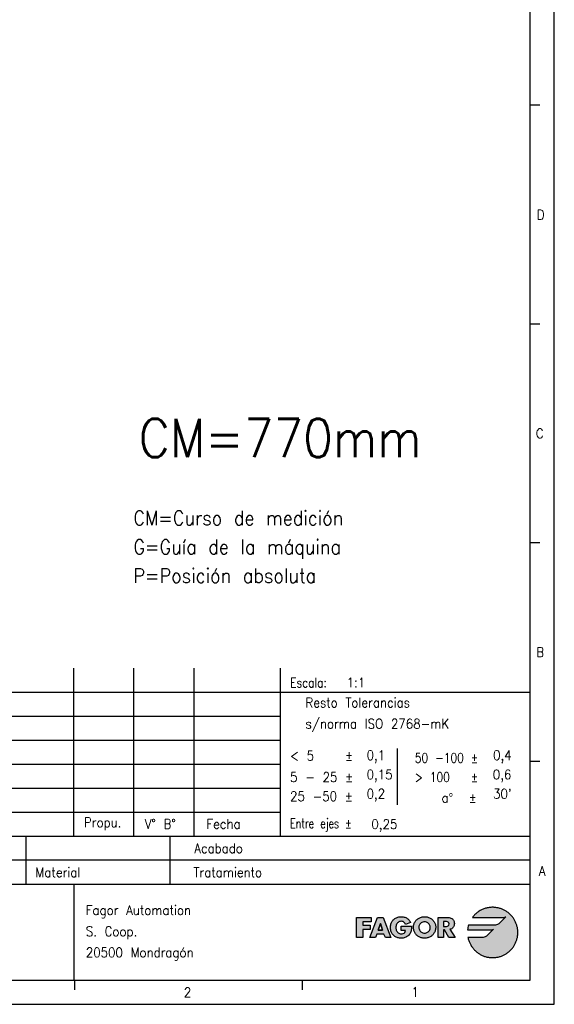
# Model space of a CAD drawing. Header units: millimetres. Extents: x -500 to 1129, y -592 to 328.
# Tile 15 of 23: x -17 to 94, y -92 to 113. Entities that reach past the tile are written whole.
import ezdxf

# ---------------------------------------------------------------- set-up
doc = ezdxf.new("R2010")
doc.units = ezdxf.units.MM
doc.layers.add('1', color=7, linetype='Continuous')
doc.layers.add('LAYER_1', color=7, linetype='Continuous')
doc.styles.add('CONVERTER_11', font='txt.shx', dxfattribs={"width": 0.9})
doc.styles.add('CONVERTER_13', font='txt.shx', dxfattribs={"width": 0.81})
doc.styles.add('CONVERTER_14', font='txt.shx', dxfattribs={"width": 0.72})

# ---------------------------------------------------------------- blocks, each defined once
blk = doc.blocks.new('tolerancias', base_point=(37.41, -57.22))
at = {"layer": '1', "color": 7}
blk.add_point((37.41, -57.22), dxfattribs=at)
blk = doc.blocks.new('_A2', base_point=(89.41, -87.22))
at = {"layer": '1', "linetype": 'Continuous'}
for points in [[(82.85, -75.44), (82.61, -75.57), (82.38, -75.65), (82.18, -75.7), (82.04, -75.71), (81.97, -75.72), (76.56, -75.72), (76.49, -75.96), (76.44, -76.2), (76.39, -76.45), (76.36, -76.7), (81.3, -76.7), (81.3, -76.7), (81.53, -76.67), (81.69, -76.61), (81.76, -76.58), (80.53, -77.81), (80.53, -77.81), (80.29, -78.01), (80.04, -78.15), (79.8, -78.24), (79.6, -78.28), (79.45, -78.3), (79.38, -78.31), (76.43, -78.31), (76.47, -78.47), (76.51, -78.64), (76.56, -78.8), (76.61, -78.96), (76.67, -79.12), (76.73, -79.27), (76.8, -79.42), (76.87, -79.57), (76.94, -79.72), (77.02, -79.86), (77.11, -80.01), (77.2, -80.15), (77.29, -80.28), (77.39, -80.41), (77.49, -80.54), (77.59, -80.67), (77.7, -80.79), (77.81, -80.91), (77.93, -81.03), (78.05, -81.14), (78.17, -81.25), (78.3, -81.35), (78.43, -81.45), (78.56, -81.55), (78.7, -81.64), (78.84, -81.73), (78.98, -81.82), (79.13, -81.9), (79.27, -81.97), (79.42, -82.04), (79.58, -82.11), (79.73, -82.17), (79.89, -82.23), (80.05, -82.28), (80.21, -82.32), (80.38, -82.37), (80.54, -82.4), (80.71, -82.43), (80.88, -82.46), (81.05, -82.48), (81.22, -82.49), (81.4, -82.5), (81.57, -82.5), (81.75, -82.5), (81.92, -82.49), (82.09, -82.48), (82.26, -82.46), (82.42, -82.43), (82.59, -82.41), (82.75, -82.37), (82.91, -82.33), (83.07, -82.29), (83.23, -82.24), (83.39, -82.18), (83.54, -82.12), (83.69, -82.06), (83.84, -81.99), (83.98, -81.92), (84.13, -81.84), (84.27, -81.76), (84.4, -81.67), (84.54, -81.59), (84.67, -81.49), (84.8, -81.39), (84.92, -81.29), (85.05, -81.19), (85.17, -81.08), (85.28, -80.97), (85.39, -80.85), (85.5, -80.73), (85.61, -80.61), (85.71, -80.49), (85.81, -80.36), (85.9, -80.22), (85.99, -80.09), (86.07, -79.95), (86.16, -79.81), (86.23, -79.67), (86.3, -79.52), (86.37, -79.38), (86.44, -79.23), (86.5, -79.07), (86.55, -78.92), (86.6, -78.76), (86.64, -78.6), (86.68, -78.44), (86.72, -78.28), (86.75, -78.11), (86.77, -77.94), (86.79, -77.77), (86.81, -77.6), (86.81, -77.43), (86.82, -77.26), (86.81, -77.09), (86.81, -76.92), (86.79, -76.74), (86.77, -76.58), (86.75, -76.41), (86.72, -76.24), (86.68, -76.08), (86.64, -75.92), (86.6, -75.76), (86.55, -75.6), (86.5, -75.45), (86.44, -75.29), (86.37, -75.14), (86.3, -75), (86.23, -74.85), (86.16, -74.71), (86.07, -74.57), (85.99, -74.43), (85.9, -74.3), (85.81, -74.16), (85.71, -74.03), (85.61, -73.91), (85.5, -73.79), (85.39, -73.67), (85.28, -73.55), (85.17, -73.44), (85.05, -73.33), (84.92, -73.23), (84.8, -73.13), (84.67, -73.03), (84.54, -72.94), (84.4, -72.85), (84.27, -72.76), (84.13, -72.68), (83.98, -72.6), (83.84, -72.53), (83.69, -72.46), (83.54, -72.4), (83.39, -72.34), (83.23, -72.28), (83.07, -72.23), (82.91, -72.19), (82.75, -72.15), (82.59, -72.12), (82.42, -72.09), (82.26, -72.06), (82.09, -72.04), (81.92, -72.03), (81.75, -72.02), (81.57, -72.02), (81.38, -72.02), (81.2, -72.03), (81.01, -72.05), (80.82, -72.07), (80.64, -72.1), (80.46, -72.13), (80.28, -72.18), (80.11, -72.22), (79.93, -72.28), (79.76, -72.34), (79.59, -72.4), (79.43, -72.47), (79.27, -72.55), (79.11, -72.63), (78.95, -72.71), (78.8, -72.81), (78.65, -72.9), (78.5, -73), (78.36, -73.11), (78.22, -73.22), (78.09, -73.34), (77.96, -73.46), (77.83, -73.58), (77.71, -73.71), (77.59, -73.84), (77.48, -73.98), (77.37, -74.12), (83.89, -74.12), (84.11, -74.08), (84.28, -74.03), (84.34, -74), (83.09, -75.25)], [(56.27, -74.12), (56.27, -75.04), (54.53, -75.04), (54.53, -75.74), (56.06, -75.74), (56.06, -76.66), (54.53, -76.66), (54.53, -78.31), (53.22, -78.31), (53.22, -74.12)], [(63.64, -74.23), (63.78, -74.32), (63.92, -74.42), (64.05, -74.54), (64.17, -74.67), (64.28, -74.82), (64.38, -74.98), (64.47, -75.15), (63.43, -75.59), (63.35, -75.4), (63.23, -75.24), (63.09, -75.1), (62.92, -75), (62.74, -74.94), (62.53, -74.92), (62.34, -74.94), (62.17, -74.98), (62.02, -75.06), (61.88, -75.16), (61.77, -75.27), (61.67, -75.41), (61.59, -75.56), (61.52, -75.72), (61.48, -75.89), (61.45, -76.07), (61.44, -76.24), (61.45, -76.42), (61.48, -76.59), (61.52, -76.76), (61.59, -76.92), (61.67, -77.07), (61.78, -77.21), (61.9, -77.32), (62.03, -77.42), (62.19, -77.49), (62.36, -77.54), (62.54, -77.55), (62.77, -77.53), (62.97, -77.47), (63.14, -77.37), (63.28, -77.23), (63.38, -77.05), (63.42, -76.82), (62.53, -76.82), (62.53, -75.97), (64.69, -75.97), (64.69, -76.17), (64.68, -76.36), (64.66, -76.55), (64.63, -76.74), (64.6, -76.92), (64.54, -77.1), (64.47, -77.28), (64.38, -77.45), (64.27, -77.62), (64.14, -77.79), (64, -77.93), (63.84, -78.05), (63.68, -78.16), (63.51, -78.25), (63.33, -78.32), (63.14, -78.38), (62.95, -78.42), (62.75, -78.44), (62.54, -78.45), (62.35, -78.44), (62.17, -78.42), (62, -78.39), (61.83, -78.35), (61.67, -78.3), (61.52, -78.24), (61.38, -78.17), (61.24, -78.08), (61.11, -77.99), (60.99, -77.89), (60.87, -77.78), (60.77, -77.66), (60.68, -77.53), (60.59, -77.39), (60.52, -77.25), (60.46, -77.1), (60.4, -76.94), (60.36, -76.77), (60.33, -76.6), (60.31, -76.42), (60.31, -76.24), (60.31, -76.04), (60.33, -75.86), (60.36, -75.68), (60.4, -75.51), (60.46, -75.35), (60.52, -75.19), (60.6, -75.05), (60.68, -74.91), (60.78, -74.78), (60.88, -74.65), (60.99, -74.54), (61.12, -74.44), (61.25, -74.35), (61.39, -74.26), (61.54, -74.19), (61.69, -74.13), (61.86, -74.07), (62.03, -74.03), (62.2, -74), (62.39, -73.99), (62.58, -73.98), (62.77, -73.99), (62.96, -74.01), (63.14, -74.04), (63.31, -74.09), (63.48, -74.15)]]:
    blk.add_hatch(color=2, dxfattribs=at).paths.add_polyline_path(points)
h = blk.add_hatch(color=2, dxfattribs=at)
h.paths.add_polyline_path([(58.82, -74.12), (60.4, -78.31), (59.24, -78.31), (58.96, -77.58), (57.46, -77.58), (57.17, -78.31), (56.02, -78.31), (57.63, -74.12)])
h.paths.add_polyline_path([(57.76, -76.75), (58.21, -75.41), (58.22, -75.41), (58.67, -76.75)], flags=16)
h = blk.add_hatch(color=2, dxfattribs=at)
h.paths.add_polyline_path([(68.08, -74.07), (68.24, -74.12), (68.4, -74.19), (68.55, -74.26), (68.69, -74.34), (68.83, -74.43), (68.96, -74.53), (69.08, -74.64), (69.19, -74.76), (69.3, -74.88), (69.39, -75.01), (69.48, -75.15), (69.55, -75.3), (69.61, -75.46), (69.66, -75.62), (69.7, -75.78), (69.72, -75.96), (69.73, -76.14), (69.72, -76.32), (69.7, -76.5), (69.67, -76.67), (69.63, -76.83), (69.58, -76.99), (69.52, -77.14), (69.45, -77.29), (69.37, -77.43), (69.28, -77.56), (69.18, -77.68), (69.07, -77.8), (68.95, -77.91), (68.83, -78.01), (68.7, -78.09), (68.56, -78.17), (68.41, -78.24), (68.26, -78.31), (68.1, -78.36), (67.94, -78.4), (67.77, -78.42), (67.59, -78.44), (67.41, -78.45), (67.23, -78.44), (67.05, -78.42), (66.88, -78.4), (66.72, -78.36), (66.56, -78.31), (66.4, -78.24), (66.26, -78.17), (66.12, -78.09), (65.99, -78.01), (65.86, -77.91), (65.75, -77.8), (65.64, -77.68), (65.54, -77.56), (65.45, -77.43), (65.37, -77.29), (65.3, -77.14), (65.24, -76.99), (65.18, -76.83), (65.14, -76.67), (65.12, -76.5), (65.1, -76.32), (65.09, -76.14), (65.1, -75.96), (65.12, -75.78), (65.16, -75.62), (65.21, -75.46), (65.27, -75.3), (65.34, -75.15), (65.42, -75.01), (65.52, -74.88), (65.62, -74.76), (65.74, -74.64), (65.86, -74.53), (65.99, -74.43), (66.13, -74.34), (66.27, -74.26), (66.42, -74.19), (66.58, -74.12), (66.74, -74.07), (66.9, -74.03), (67.07, -74), (67.24, -73.99), (67.41, -73.98), (67.58, -73.99), (67.75, -74), (67.92, -74.03)])
h.paths.add_polyline_path([(66.23, -76.14), (66.24, -76.33), (66.28, -76.51), (66.34, -76.68), (66.42, -76.84), (66.52, -76.97), (66.63, -77.1), (66.77, -77.2), (66.91, -77.28), (67.07, -77.34), (67.23, -77.38), (67.41, -77.39), (67.58, -77.38), (67.75, -77.34), (67.91, -77.28), (68.05, -77.2), (68.18, -77.1), (68.3, -76.97), (68.4, -76.84), (68.48, -76.68), (68.54, -76.51), (68.58, -76.33), (68.59, -76.14), (68.58, -75.97), (68.53, -75.8), (68.46, -75.65), (68.36, -75.5), (68.24, -75.37), (68.11, -75.26), (67.95, -75.17), (67.78, -75.1), (67.6, -75.05), (67.41, -75.04), (67.22, -75.05), (67.04, -75.1), (66.87, -75.17), (66.71, -75.26), (66.57, -75.37), (66.45, -75.5), (66.36, -75.65), (66.29, -75.8), (66.24, -75.97)], flags=16)
h = blk.add_hatch(color=2, dxfattribs=at)
h.paths.add_polyline_path([(72.55, -74.15), (72.73, -74.2), (72.9, -74.25), (73.05, -74.33), (73.19, -74.43), (73.31, -74.54), (73.42, -74.68), (73.5, -74.83), (73.56, -75), (73.6, -75.19), (73.61, -75.41), (73.6, -75.6), (73.56, -75.78), (73.5, -75.95), (73.42, -76.1), (73.32, -76.24), (73.2, -76.37), (73.05, -76.47), (72.88, -76.54), (72.69, -76.59), (73.78, -78.31), (72.49, -78.31), (71.57, -76.71), (71.32, -76.71), (71.32, -78.31), (70.23, -78.31), (70.23, -74.12), (72.15, -74.12), (72.36, -74.13)])
h.paths.add_polyline_path([(71.32, -76), (71.74, -76), (71.96, -75.99), (72.16, -75.94), (72.34, -75.86), (72.46, -75.7), (72.5, -75.47), (72.46, -75.25), (72.34, -75.09), (72.16, -75.01), (71.96, -74.96), (71.74, -74.95), (71.32, -74.95)], flags=16)
at = {"layer": '1', "color": 2, "linetype": 'Continuous'}
for p, q in [((94.41, -92.22), (94.41, 327.78)), ((91.41, 95.01), (89.41, 95.01)), ((91.41, 49.45), (89.41, 49.45)), ((91.41, 3.89), (89.41, 3.89)), ((-95.59, -27.22), (89.41, -27.22)), ((-95.59, -32.22), (37.41, -32.22)), ((-95.59, -37.22), (37.41, -37.22)), ((61.71, -38.96), (61.71, -50.69)), ((-95.59, -42.22), (37.41, -42.22)), ((91.41, -41.66), (89.41, -41.66)), ((-95.59, -47.22), (37.41, -47.22)), ((-95.59, -52.22), (37.41, -52.22)), ((89.41, -62.22), (-95.59, -62.22)), ((-5.42, -89.22), (-5.42, -87.22)), ((42, -89.22), (42, -87.22)), ((-499.59, -92.22), (94.41, -92.22))]:
    blk.add_line(p, q, dxfattribs=at)
at = {"layer": '1', "color": 7, "linetype": 'Continuous'}
for p, q in [((89.41, -87.22), (89.41, 322.78)), ((-5.59, -57.22), (-5.59, -22.22)), ((6.91, -57.22), (6.91, -22.22)), ((19.41, -57.22), (19.41, -22.22)), ((37.41, -57.22), (37.41, -22.22)), ((-95.59, -57.22), (89.41, -57.22)), ((-15.59, -57.22), (-15.59, -67.22)), ((14.41, -57.22), (14.41, -67.22)), ((-95.59, -67.22), (89.41, -67.22)), ((-5.59, -67.22), (-5.59, -87.22)), ((-479.59, -87.22), (89.41, -87.22))]:
    blk.add_line(p, q, dxfattribs=at)
at = {"layer": 'LAYER_1', "color": 2, "linetype": 'Continuous'}
for p, q in [((77.71, -73.71), (77.59, -73.84)), ((77.83, -73.58), (77.71, -73.71)), ((77.96, -73.46), (77.83, -73.58)), ((78.09, -73.34), (77.96, -73.46)), ((78.22, -73.22), (78.09, -73.34)), ((78.36, -73.11), (78.22, -73.22)), ((78.5, -73), (78.36, -73.11)), ((78.65, -72.9), (78.5, -73)), ((78.8, -72.81), (78.65, -72.9)), ((78.95, -72.71), (78.8, -72.81)), ((79.11, -72.63), (78.95, -72.71)), ((79.27, -72.55), (79.11, -72.63)), ((79.43, -72.47), (79.27, -72.55)), ((79.59, -72.4), (79.43, -72.47)), ((79.76, -72.34), (79.59, -72.4)), ((79.93, -72.28), (79.76, -72.34)), ((80.11, -72.22), (79.93, -72.28)), ((80.28, -72.18), (80.11, -72.22)), ((80.46, -72.13), (80.28, -72.18)), ((80.64, -72.1), (80.46, -72.13)), ((80.82, -72.07), (80.64, -72.1)), ((81.01, -72.05), (80.82, -72.07)), ((81.2, -72.03), (81.01, -72.05)), ((81.38, -72.02), (81.2, -72.03)), ((81.57, -72.02), (81.38, -72.02)), ((81.75, -72.02), (81.57, -72.02)), ((81.92, -72.03), (81.75, -72.02)), ((82.09, -72.04), (81.92, -72.03)), ((82.26, -72.06), (82.09, -72.04)), ((82.42, -72.09), (82.26, -72.06)), ((82.59, -72.12), (82.42, -72.09)), ((82.75, -72.15), (82.59, -72.12)), ((82.91, -72.19), (82.75, -72.15)), ((83.07, -72.23), (82.91, -72.19)), ((83.23, -72.28), (83.07, -72.23)), ((83.39, -72.34), (83.23, -72.28)), ((83.54, -72.4), (83.39, -72.34)), ((83.69, -72.46), (83.54, -72.4)), ((83.84, -72.53), (83.69, -72.46)), ((83.98, -72.6), (83.84, -72.53)), ((84.13, -72.68), (83.98, -72.6)), ((84.27, -72.76), (84.13, -72.68)), ((84.4, -72.85), (84.27, -72.76)), ((84.54, -72.94), (84.4, -72.85)), ((84.67, -73.03), (84.54, -72.94)), ((84.8, -73.13), (84.67, -73.03)), ((84.92, -73.23), (84.8, -73.13)), ((85.05, -73.33), (84.92, -73.23)), ((85.17, -73.44), (85.05, -73.33)), ((85.28, -73.55), (85.17, -73.44)), ((85.39, -73.67), (85.28, -73.55)), ((85.5, -73.79), (85.39, -73.67)), ((85.61, -73.91), (85.5, -73.79)), ((53.22, -74.12), (56.27, -74.12)), ((53.22, -78.31), (53.22, -74.12)), ((56.27, -75.04), (54.53, -75.04)), ((54.53, -75.04), (54.53, -75.74)), ((54.53, -75.74), (56.06, -75.74)), ((56.02, -78.31), (57.63, -74.12)), ((56.06, -75.74), (56.06, -76.66)), ((56.27, -74.12), (56.27, -75.04)), ((57.63, -74.12), (58.82, -74.12)), ((57.76, -76.75), (58.21, -75.41)), ((58.21, -75.41), (57.76, -76.75)), ((58.21, -75.41), (58.22, -75.41)), ((58.22, -75.41), (58.21, -75.41)), ((58.22, -75.41), (58.67, -76.75)), ((58.67, -76.75), (58.22, -75.41)), ((58.82, -74.12), (60.4, -78.31)), ((60.31, -76.04), (60.33, -75.86)), ((60.33, -75.86), (60.36, -75.68)), ((60.36, -75.68), (60.4, -75.51)), ((60.4, -75.51), (60.46, -75.35)), ((60.46, -75.35), (60.52, -75.19)), ((60.52, -75.19), (60.6, -75.05)), ((60.6, -75.05), (60.68, -74.91)), ((60.68, -74.91), (60.78, -74.78)), ((60.78, -74.78), (60.88, -74.65)), ((60.88, -74.65), (60.99, -74.54)), ((60.99, -74.54), (61.12, -74.44)), ((61.12, -74.44), (61.25, -74.35)), ((61.25, -74.35), (61.39, -74.26)), ((61.39, -74.26), (61.54, -74.19)), ((61.52, -75.72), (61.48, -75.89)), ((61.59, -75.56), (61.52, -75.72)), ((61.54, -74.19), (61.69, -74.13)), ((61.67, -75.41), (61.59, -75.56)), ((61.77, -75.27), (61.67, -75.41)), ((61.69, -74.13), (61.86, -74.07)), ((61.88, -75.16), (61.77, -75.27)), ((61.86, -74.07), (62.03, -74.03)), ((62.02, -75.06), (61.88, -75.16)), ((62.17, -74.98), (62.02, -75.06)), ((62.03, -74.03), (62.2, -74)), ((62.34, -74.94), (62.17, -74.98)), ((62.2, -74), (62.39, -73.99)), ((62.53, -74.92), (62.34, -74.94)), ((62.39, -73.99), (62.58, -73.98)), ((62.74, -74.94), (62.53, -74.92)), ((62.58, -73.98), (62.77, -73.99)), ((62.58, -73.98), (62.58, -73.98)), ((62.92, -75), (62.74, -74.94)), ((62.77, -73.99), (62.96, -74.01)), ((63.09, -75.1), (62.92, -75)), ((62.96, -74.01), (63.14, -74.04)), ((63.23, -75.24), (63.09, -75.1)), ((63.14, -74.04), (63.31, -74.09)), ((63.35, -75.4), (63.23, -75.24)), ((63.31, -74.09), (63.48, -74.15)), ((63.43, -75.59), (63.35, -75.4)), ((64.47, -75.15), (63.43, -75.59)), ((63.48, -74.15), (63.64, -74.23)), ((63.64, -74.23), (63.78, -74.32)), ((63.78, -74.32), (63.92, -74.42)), ((63.92, -74.42), (64.05, -74.54)), ((64.05, -74.54), (64.17, -74.67)), ((64.17, -74.67), (64.28, -74.82)), ((64.28, -74.82), (64.38, -74.98)), ((64.38, -74.98), (64.47, -75.15)), ((65.1, -75.96), (65.12, -75.78)), ((65.12, -75.78), (65.16, -75.62)), ((65.16, -75.62), (65.21, -75.46)), ((65.21, -75.46), (65.27, -75.3)), ((65.27, -75.3), (65.34, -75.15)), ((65.34, -75.15), (65.42, -75.01)), ((65.42, -75.01), (65.52, -74.88)), ((65.52, -74.88), (65.62, -74.76)), ((65.62, -74.76), (65.74, -74.64)), ((65.74, -74.64), (65.86, -74.53)), ((65.86, -74.53), (65.99, -74.43)), ((65.99, -74.43), (66.13, -74.34)), ((66.13, -74.34), (66.27, -74.26)), ((66.29, -75.8), (66.24, -75.97)), ((66.27, -74.26), (66.42, -74.19)), ((66.36, -75.65), (66.29, -75.8)), ((66.45, -75.5), (66.36, -75.65)), ((66.42, -74.19), (66.58, -74.12)), ((66.57, -75.37), (66.45, -75.5)), ((66.71, -75.26), (66.57, -75.37)), ((66.58, -74.12), (66.74, -74.07)), ((66.87, -75.17), (66.71, -75.26)), ((66.74, -74.07), (66.9, -74.03)), ((67.04, -75.1), (66.87, -75.17)), ((66.9, -74.03), (67.07, -74)), ((67.22, -75.05), (67.04, -75.1)), ((67.07, -74), (67.24, -73.99)), ((67.41, -75.04), (67.22, -75.05)), ((67.24, -73.99), (67.41, -73.98)), ((67.41, -73.98), (67.58, -73.99)), ((67.6, -75.05), (67.41, -75.04)), ((67.58, -73.99), (67.75, -74)), ((67.78, -75.1), (67.6, -75.05)), ((67.75, -74), (67.92, -74.03)), ((67.95, -75.17), (67.78, -75.1)), ((67.92, -74.03), (68.08, -74.07)), ((68.11, -75.26), (67.95, -75.17)), ((68.08, -74.07), (68.24, -74.12)), ((68.24, -75.37), (68.11, -75.26)), ((68.24, -74.12), (68.4, -74.19)), ((68.36, -75.5), (68.24, -75.37)), ((68.46, -75.65), (68.36, -75.5)), ((68.4, -74.19), (68.55, -74.26)), ((68.53, -75.8), (68.46, -75.65)), ((68.58, -75.97), (68.53, -75.8)), ((68.55, -74.26), (68.69, -74.34)), ((68.69, -74.34), (68.83, -74.43)), ((68.83, -74.43), (68.96, -74.53)), ((68.96, -74.53), (69.08, -74.64)), ((69.08, -74.64), (69.19, -74.76)), ((69.19, -74.76), (69.3, -74.88)), ((69.3, -74.88), (69.39, -75.01)), ((69.39, -75.01), (69.48, -75.15)), ((69.48, -75.15), (69.55, -75.3)), ((69.55, -75.3), (69.61, -75.46)), ((69.61, -75.46), (69.66, -75.62)), ((69.66, -75.62), (69.7, -75.78)), ((69.7, -75.78), (69.72, -75.96)), ((70.23, -74.12), (72.15, -74.12)), ((70.23, -78.31), (70.23, -74.12)), ((71.32, -74.95), (71.32, -76)), ((71.74, -74.95), (71.32, -74.95)), ((71.96, -74.96), (71.74, -74.95)), ((72.16, -75.01), (71.96, -74.96)), ((72.15, -74.12), (72.36, -74.13)), ((72.34, -75.09), (72.16, -75.01)), ((72.16, -75.94), (72.34, -75.86)), ((72.46, -75.25), (72.34, -75.09)), ((72.34, -75.86), (72.46, -75.7)), ((72.36, -74.13), (72.55, -74.15)), ((72.5, -75.47), (72.46, -75.25)), ((72.46, -75.7), (72.5, -75.47)), ((72.55, -74.15), (72.73, -74.2)), ((72.73, -74.2), (72.9, -74.25)), ((72.9, -74.25), (73.05, -74.33)), ((73.05, -74.33), (73.19, -74.43)), ((73.19, -74.43), (73.31, -74.54)), ((73.31, -74.54), (73.42, -74.68)), ((73.42, -74.68), (73.5, -74.83)), ((73.5, -74.83), (73.56, -75)), ((73.56, -75.78), (73.5, -75.95)), ((73.56, -75), (73.6, -75.19)), ((73.6, -75.6), (73.56, -75.78)), ((73.6, -75.19), (73.61, -75.41)), ((73.61, -75.41), (73.6, -75.6)), ((76.56, -75.72), (76.49, -75.96)), ((81.97, -75.72), (76.56, -75.72)), ((77.48, -73.98), (77.37, -74.12)), ((77.37, -74.12), (83.89, -74.12)), ((77.37, -74.12), (77.37, -74.12)), ((77.59, -73.84), (77.48, -73.98)), ((82.04, -75.71), (81.97, -75.72)), ((82.18, -75.7), (82.04, -75.71)), ((82.38, -75.65), (82.18, -75.7)), ((82.61, -75.57), (82.38, -75.65)), ((82.85, -75.44), (82.61, -75.57)), ((83.09, -75.25), (82.85, -75.44)), ((84.34, -74), (83.09, -75.25)), ((83.89, -74.12), (84.11, -74.08)), ((84.11, -74.08), (84.28, -74.03)), ((84.28, -74.03), (84.34, -74)), ((85.71, -74.03), (85.61, -73.91)), ((85.81, -74.16), (85.71, -74.03)), ((85.9, -74.3), (85.81, -74.16)), ((85.99, -74.43), (85.9, -74.3)), ((86.07, -74.57), (85.99, -74.43)), ((86.16, -74.71), (86.07, -74.57)), ((86.23, -74.85), (86.16, -74.71)), ((86.3, -75), (86.23, -74.85)), ((86.37, -75.14), (86.3, -75)), ((86.44, -75.29), (86.37, -75.14)), ((86.5, -75.45), (86.44, -75.29)), ((86.55, -75.6), (86.5, -75.45)), ((86.6, -75.76), (86.55, -75.6)), ((86.64, -75.92), (86.6, -75.76)), ((54.53, -76.66), (54.53, -78.31)), ((56.06, -76.66), (54.53, -76.66)), ((57.46, -77.58), (57.17, -78.31)), ((58.96, -77.58), (57.46, -77.58)), ((58.67, -76.75), (57.76, -76.75)), ((57.76, -76.75), (58.67, -76.75)), ((59.24, -78.31), (58.96, -77.58)), ((60.31, -76.24), (60.31, -76.04)), ((60.31, -76.24), (60.31, -76.24)), ((60.31, -76.42), (60.31, -76.24)), ((60.33, -76.6), (60.31, -76.42)), ((60.36, -76.77), (60.33, -76.6)), ((60.4, -76.94), (60.36, -76.77)), ((60.46, -77.1), (60.4, -76.94)), ((60.52, -77.25), (60.46, -77.1)), ((60.59, -77.39), (60.52, -77.25)), ((60.68, -77.53), (60.59, -77.39)), ((60.77, -77.66), (60.68, -77.53)), ((60.87, -77.78), (60.77, -77.66)), ((60.99, -77.89), (60.87, -77.78)), ((61.11, -77.99), (60.99, -77.89)), ((61.45, -76.07), (61.44, -76.24)), ((61.44, -76.24), (61.45, -76.42)), ((61.48, -75.89), (61.45, -76.07)), ((61.45, -76.42), (61.48, -76.59)), ((61.48, -76.59), (61.52, -76.76)), ((61.52, -76.76), (61.59, -76.92)), ((61.59, -76.92), (61.67, -77.07)), ((61.67, -77.07), (61.78, -77.21)), ((61.78, -77.21), (61.9, -77.32)), ((61.9, -77.32), (62.03, -77.42)), ((62.03, -77.42), (62.19, -77.49)), ((62.19, -77.49), (62.36, -77.54)), ((62.36, -77.54), (62.54, -77.55)), ((62.53, -75.97), (64.69, -75.97)), ((62.53, -76.82), (62.53, -75.97)), ((63.42, -76.82), (62.53, -76.82)), ((62.54, -77.55), (62.77, -77.53)), ((62.54, -77.55), (62.54, -77.55)), ((62.77, -77.53), (62.97, -77.47)), ((62.97, -77.47), (63.14, -77.37)), ((63.14, -77.37), (63.28, -77.23)), ((63.28, -77.23), (63.38, -77.05)), ((63.38, -77.05), (63.42, -76.82)), ((64.14, -77.79), (64, -77.93)), ((64.27, -77.62), (64.14, -77.79)), ((64.38, -77.45), (64.27, -77.62)), ((64.47, -77.28), (64.38, -77.45)), ((64.54, -77.1), (64.47, -77.28)), ((64.6, -76.92), (64.54, -77.1)), ((64.63, -76.74), (64.6, -76.92)), ((64.66, -76.55), (64.63, -76.74)), ((64.68, -76.36), (64.66, -76.55)), ((64.69, -76.17), (64.68, -76.36)), ((64.69, -75.97), (64.69, -76.17)), ((65.09, -76.14), (65.1, -75.96)), ((65.09, -76.14), (65.09, -76.14)), ((65.1, -76.32), (65.09, -76.14)), ((65.12, -76.5), (65.1, -76.32)), ((65.14, -76.67), (65.12, -76.5)), ((65.18, -76.83), (65.14, -76.67)), ((65.24, -76.99), (65.18, -76.83)), ((65.3, -77.14), (65.24, -76.99)), ((65.37, -77.29), (65.3, -77.14)), ((65.45, -77.43), (65.37, -77.29)), ((65.54, -77.56), (65.45, -77.43)), ((65.64, -77.68), (65.54, -77.56)), ((65.75, -77.8), (65.64, -77.68)), ((65.86, -77.91), (65.75, -77.8)), ((65.99, -78.01), (65.86, -77.91)), ((66.24, -75.97), (66.23, -76.14)), ((66.23, -76.14), (66.24, -76.33)), ((66.24, -76.33), (66.28, -76.51)), ((66.28, -76.51), (66.34, -76.68)), ((66.34, -76.68), (66.42, -76.84)), ((66.42, -76.84), (66.52, -76.97)), ((66.52, -76.97), (66.63, -77.1)), ((66.63, -77.1), (66.77, -77.2)), ((66.77, -77.2), (66.91, -77.28)), ((66.91, -77.28), (67.07, -77.34)), ((67.07, -77.34), (67.23, -77.38)), ((67.23, -77.38), (67.41, -77.39)), ((67.41, -77.39), (67.58, -77.38)), ((67.58, -77.38), (67.75, -77.34)), ((67.75, -77.34), (67.91, -77.28)), ((67.91, -77.28), (68.05, -77.2)), ((68.05, -77.2), (68.18, -77.1)), ((68.18, -77.1), (68.3, -76.97)), ((68.3, -76.97), (68.4, -76.84)), ((68.4, -76.84), (68.48, -76.68)), ((68.48, -76.68), (68.54, -76.51)), ((68.54, -76.51), (68.58, -76.33)), ((68.59, -76.14), (68.58, -75.97)), ((68.58, -76.33), (68.59, -76.14)), ((68.59, -76.14), (68.59, -76.14)), ((68.95, -77.91), (68.83, -78.01)), ((69.07, -77.8), (68.95, -77.91)), ((69.18, -77.68), (69.07, -77.8)), ((69.28, -77.56), (69.18, -77.68)), ((69.37, -77.43), (69.28, -77.56)), ((69.45, -77.29), (69.37, -77.43)), ((69.52, -77.14), (69.45, -77.29)), ((69.58, -76.99), (69.52, -77.14)), ((69.63, -76.83), (69.58, -76.99)), ((69.67, -76.67), (69.63, -76.83)), ((69.7, -76.5), (69.67, -76.67)), ((69.72, -76.32), (69.7, -76.5)), ((69.72, -75.96), (69.73, -76.14)), ((69.73, -76.14), (69.72, -76.32)), ((69.73, -76.14), (69.73, -76.14)), ((71.32, -76), (71.74, -76)), ((71.32, -76.71), (71.32, -78.31)), ((71.57, -76.71), (71.32, -76.71)), ((72.49, -78.31), (71.57, -76.71)), ((71.74, -76), (71.96, -75.99)), ((71.96, -75.99), (72.16, -75.94)), ((72.88, -76.54), (72.69, -76.59)), ((72.69, -76.59), (73.78, -78.31)), ((73.05, -76.47), (72.88, -76.54)), ((73.2, -76.37), (73.05, -76.47)), ((73.32, -76.24), (73.2, -76.37)), ((73.42, -76.1), (73.32, -76.24)), ((73.5, -75.95), (73.42, -76.1)), ((76.39, -76.45), (76.36, -76.7)), ((76.36, -76.7), (81.3, -76.7)), ((76.44, -76.2), (76.39, -76.45)), ((76.49, -75.96), (76.44, -76.2)), ((80.53, -77.81), (80.29, -78.01)), ((81.76, -76.58), (80.53, -77.81)), ((80.53, -77.81), (80.53, -77.81)), ((81.3, -76.7), (81.53, -76.67)), ((81.3, -76.7), (81.3, -76.7)), ((81.53, -76.67), (81.69, -76.61)), ((81.69, -76.61), (81.76, -76.58)), ((86.68, -76.08), (86.64, -75.92)), ((86.72, -76.24), (86.68, -76.08)), ((86.75, -76.41), (86.72, -76.24)), ((86.77, -76.58), (86.75, -76.41)), ((86.79, -76.74), (86.77, -76.58)), ((86.77, -77.94), (86.79, -77.77)), ((86.81, -76.92), (86.79, -76.74)), ((86.79, -77.77), (86.81, -77.6)), ((86.81, -77.09), (86.81, -76.92)), ((86.82, -77.26), (86.81, -77.09)), ((86.81, -77.43), (86.82, -77.26)), ((86.81, -77.6), (86.81, -77.43)), ((86.82, -77.26), (86.82, -77.26)), ((54.53, -78.31), (53.22, -78.31)), ((57.17, -78.31), (56.02, -78.31)), ((60.4, -78.31), (59.24, -78.31)), ((61.24, -78.08), (61.11, -77.99)), ((61.38, -78.17), (61.24, -78.08)), ((61.52, -78.24), (61.38, -78.17)), ((61.67, -78.3), (61.52, -78.24)), ((61.83, -78.35), (61.67, -78.3)), ((62, -78.39), (61.83, -78.35)), ((62.17, -78.42), (62, -78.39)), ((62.35, -78.44), (62.17, -78.42)), ((62.54, -78.45), (62.35, -78.44)), ((62.75, -78.44), (62.54, -78.45)), ((62.95, -78.42), (62.75, -78.44)), ((63.14, -78.38), (62.95, -78.42)), ((63.33, -78.32), (63.14, -78.38)), ((63.51, -78.25), (63.33, -78.32)), ((63.68, -78.16), (63.51, -78.25)), ((63.84, -78.05), (63.68, -78.16)), ((64, -77.93), (63.84, -78.05)), ((66.12, -78.09), (65.99, -78.01)), ((66.26, -78.17), (66.12, -78.09)), ((66.4, -78.24), (66.26, -78.17)), ((66.56, -78.31), (66.4, -78.24)), ((66.72, -78.36), (66.56, -78.31)), ((66.88, -78.4), (66.72, -78.36)), ((67.05, -78.42), (66.88, -78.4)), ((67.23, -78.44), (67.05, -78.42)), ((67.41, -78.45), (67.23, -78.44)), ((67.59, -78.44), (67.41, -78.45)), ((67.77, -78.42), (67.59, -78.44)), ((67.94, -78.4), (67.77, -78.42)), ((68.1, -78.36), (67.94, -78.4)), ((68.26, -78.31), (68.1, -78.36)), ((68.41, -78.24), (68.26, -78.31)), ((68.56, -78.17), (68.41, -78.24)), ((68.7, -78.09), (68.56, -78.17)), ((68.83, -78.01), (68.7, -78.09)), ((71.32, -78.31), (70.23, -78.31)), ((73.78, -78.31), (72.49, -78.31)), ((76.43, -78.31), (76.47, -78.47)), ((79.38, -78.31), (76.43, -78.31)), ((76.47, -78.47), (76.51, -78.64)), ((76.51, -78.64), (76.56, -78.8)), ((76.56, -78.8), (76.61, -78.96)), ((76.61, -78.96), (76.67, -79.12)), ((76.67, -79.12), (76.73, -79.27)), ((76.73, -79.27), (76.8, -79.42)), ((76.8, -79.42), (76.87, -79.57)), ((76.87, -79.57), (76.94, -79.72)), ((76.94, -79.72), (77.02, -79.86)), ((77.02, -79.86), (77.11, -80.01)), ((79.45, -78.3), (79.38, -78.31)), ((79.6, -78.28), (79.45, -78.3)), ((79.8, -78.24), (79.6, -78.28)), ((80.04, -78.15), (79.8, -78.24)), ((80.29, -78.01), (80.04, -78.15)), ((85.99, -80.09), (86.07, -79.95)), ((86.07, -79.95), (86.16, -79.81)), ((86.16, -79.81), (86.23, -79.67)), ((86.23, -79.67), (86.3, -79.52)), ((86.3, -79.52), (86.37, -79.38)), ((86.37, -79.38), (86.44, -79.23)), ((86.44, -79.23), (86.5, -79.07)), ((86.5, -79.07), (86.55, -78.92)), ((86.55, -78.92), (86.6, -78.76)), ((86.6, -78.76), (86.64, -78.6)), ((86.64, -78.6), (86.68, -78.44)), ((86.68, -78.44), (86.72, -78.28)), ((86.72, -78.28), (86.75, -78.11)), ((86.75, -78.11), (86.77, -77.94)), ((77.11, -80.01), (77.2, -80.15)), ((77.2, -80.15), (77.29, -80.28)), ((77.29, -80.28), (77.39, -80.41)), ((77.39, -80.41), (77.49, -80.54)), ((77.49, -80.54), (77.59, -80.67)), ((77.59, -80.67), (77.7, -80.79)), ((77.7, -80.79), (77.81, -80.91)), ((77.81, -80.91), (77.93, -81.03)), ((77.93, -81.03), (78.05, -81.14)), ((78.05, -81.14), (78.17, -81.25)), ((78.17, -81.25), (78.3, -81.35)), ((78.3, -81.35), (78.43, -81.45)), ((78.43, -81.45), (78.56, -81.55)), ((78.56, -81.55), (78.7, -81.64)), ((78.7, -81.64), (78.84, -81.73)), ((78.84, -81.73), (78.98, -81.82)), ((78.98, -81.82), (79.13, -81.9)), ((79.13, -81.9), (79.27, -81.97)), ((79.27, -81.97), (79.42, -82.04)), ((83.69, -82.06), (83.84, -81.99)), ((83.84, -81.99), (83.98, -81.92)), ((83.98, -81.92), (84.13, -81.84)), ((84.13, -81.84), (84.27, -81.76)), ((84.27, -81.76), (84.4, -81.67)), ((84.4, -81.67), (84.54, -81.59)), ((84.54, -81.59), (84.67, -81.49)), ((84.67, -81.49), (84.8, -81.39)), ((84.8, -81.39), (84.92, -81.29)), ((84.92, -81.29), (85.05, -81.19)), ((85.05, -81.19), (85.17, -81.08)), ((85.17, -81.08), (85.28, -80.97)), ((85.28, -80.97), (85.39, -80.85)), ((85.39, -80.85), (85.5, -80.73)), ((85.5, -80.73), (85.61, -80.61)), ((85.61, -80.61), (85.71, -80.49)), ((85.71, -80.49), (85.81, -80.36)), ((85.81, -80.36), (85.9, -80.22)), ((85.9, -80.22), (85.99, -80.09)), ((79.42, -82.04), (79.58, -82.11)), ((79.58, -82.11), (79.73, -82.17)), ((79.73, -82.17), (79.89, -82.23)), ((79.89, -82.23), (80.05, -82.28)), ((80.05, -82.28), (80.21, -82.32)), ((80.21, -82.32), (80.38, -82.37)), ((80.38, -82.37), (80.54, -82.4)), ((80.54, -82.4), (80.71, -82.43)), ((80.71, -82.43), (80.88, -82.46)), ((80.88, -82.46), (81.05, -82.48)), ((81.05, -82.48), (81.22, -82.49)), ((81.22, -82.49), (81.4, -82.5)), ((81.4, -82.5), (81.57, -82.5)), ((81.57, -82.5), (81.75, -82.5)), ((81.57, -82.5), (81.57, -82.5)), ((81.75, -82.5), (81.92, -82.49)), ((81.92, -82.49), (82.09, -82.48)), ((82.09, -82.48), (82.26, -82.46)), ((82.26, -82.46), (82.42, -82.43)), ((82.42, -82.43), (82.59, -82.41)), ((82.59, -82.41), (82.75, -82.37)), ((82.75, -82.37), (82.91, -82.33)), ((82.91, -82.33), (83.07, -82.29)), ((83.07, -82.29), (83.23, -82.24)), ((83.23, -82.24), (83.39, -82.18)), ((83.39, -82.18), (83.54, -82.12)), ((83.54, -82.12), (83.69, -82.06))]:
    blk.add_line(p, q, dxfattribs=at)
at = {"layer": '1'}
blk.add_blockref('tolerancias', (37.41, -57.22), dxfattribs=at)
at = {"layer": '1', "color": 2, "style": 'CONVERTER_13', "width": 0.81}
blk.add_text('Escala:', height=2, dxfattribs=at).set_placement((39.41, -26.22))
at = {"layer": '1', "color": 2, "char_height": 2}
for s, insert, attachment_point, line_spacing_factor, style in [('D', (92.4, 72.23), 6, 1.20048, 'CONVERTER_11'), ('C', (92.19, 26.67), 6, 1.20048, 'CONVERTER_11'), ('B', (92.27, -18.88), 6, 1.20048, 'CONVERTER_11'), ('Resto Tolerancias\\Ps/norma ISO 2768-mK', (42.62, -31.91), 4, 1.320528, 'CONVERTER_11'), ('< 5    ±', (39.41, -41.44), 7, 1.320528, 'CONVERTER_11'), ('0,1              0,4', (55.35, -40.66), 4, 1.20048, 'CONVERTER_11'), ('50 -100 ±', (65.41, -41.9), 7, 1.320528, 'CONVERTER_13'), ('5 - 25 ±', (39.41, -45.9), 7, 1.320528, 'CONVERTER_11'), ('0,15             0,6', (55.35, -44.66), 4, 1.20048, 'CONVERTER_11'), ('> 100   ±', (65.41, -45.9), 7, 1.320528, 'CONVERTER_13'), ('a{\\Fgdt;~}  ±', (70.94, -50.22), 7, 1.320528, 'CONVERTER_11'), ('25 -50 ±', (39.41, -49.9), 7, 1.320528, 'CONVERTER_11'), ("0,2              30'", (55.35, -48.66), 4, 1.20048, 'CONVERTER_11'), ('V%%d B%%d', (9.15, -54.65), 4, 1.20048, 'CONVERTER_11'), ('Fecha', (22.01, -54.65), 4, 1.320528, 'CONVERTER_11'), ('Propu.', (-3.5, -54.65), 4, 1.320528, 'CONVERTER_11'), ('Entre ejes ±', (39.41, -56.22), 7, 1.320528, 'CONVERTER_14'), ('  0,25', (53.13, -55), 4, 1.20048, 'CONVERTER_11'), ('Acabado', (29.58, -59.72), 6, 1.320528, 'CONVERTER_11'), ('Material', (-13.59, -64.72), 4, 1.320528, 'CONVERTER_11'), ('Tratamiento', (33.58, -64.72), 6, 1.320528, 'CONVERTER_11'), ('A', (92.56, -64.44), 6, 1.20048, 'CONVERTER_11'), ('Fagor Automation\\PS. Coop.\\P20500 Mondragón', (-3.11, -77.35), 4, 1.320528, 'CONVERTER_11'), ('2', (17.29, -89.73), 4, 1.20048, 'CONVERTER_11'), ('1', (64.7, -89.65), 4, 1.20048, 'CONVERTER_11')]:
    blk.add_mtext(s, dxfattribs=dict(at, insert=insert, attachment_point=attachment_point, line_spacing_factor=line_spacing_factor, style=style))

msp = doc.modelspace()

# ---------------------------------------------------------------- block references
msp.add_blockref('_A2', (89.41, -87.22))

# ---------------------------------------------------------------- texts
at = {"layer": '1', "color": 2, "style": 'CONVERTER_11', "width": 0.9}
for s, height, p in [('CM=770mm', 8, (7.89, 21.72)), ('1:1', 2, (51.19, -26.19))]:
    msp.add_text(s, height=height, dxfattribs=at).set_placement(p)
at = {"layer": '1', "color": 2, "insert": (6.79, -4.45), "char_height": 3, "attachment_point": 7, "line_spacing_factor": 1.20048, "style": 'CONVERTER_11'}
msp.add_mtext('CM=Curso de medición\\PG=Guía de la máquina\\PP=Posición absoluta', dxfattribs=at)

doc.saveas('drawing.dxf')
